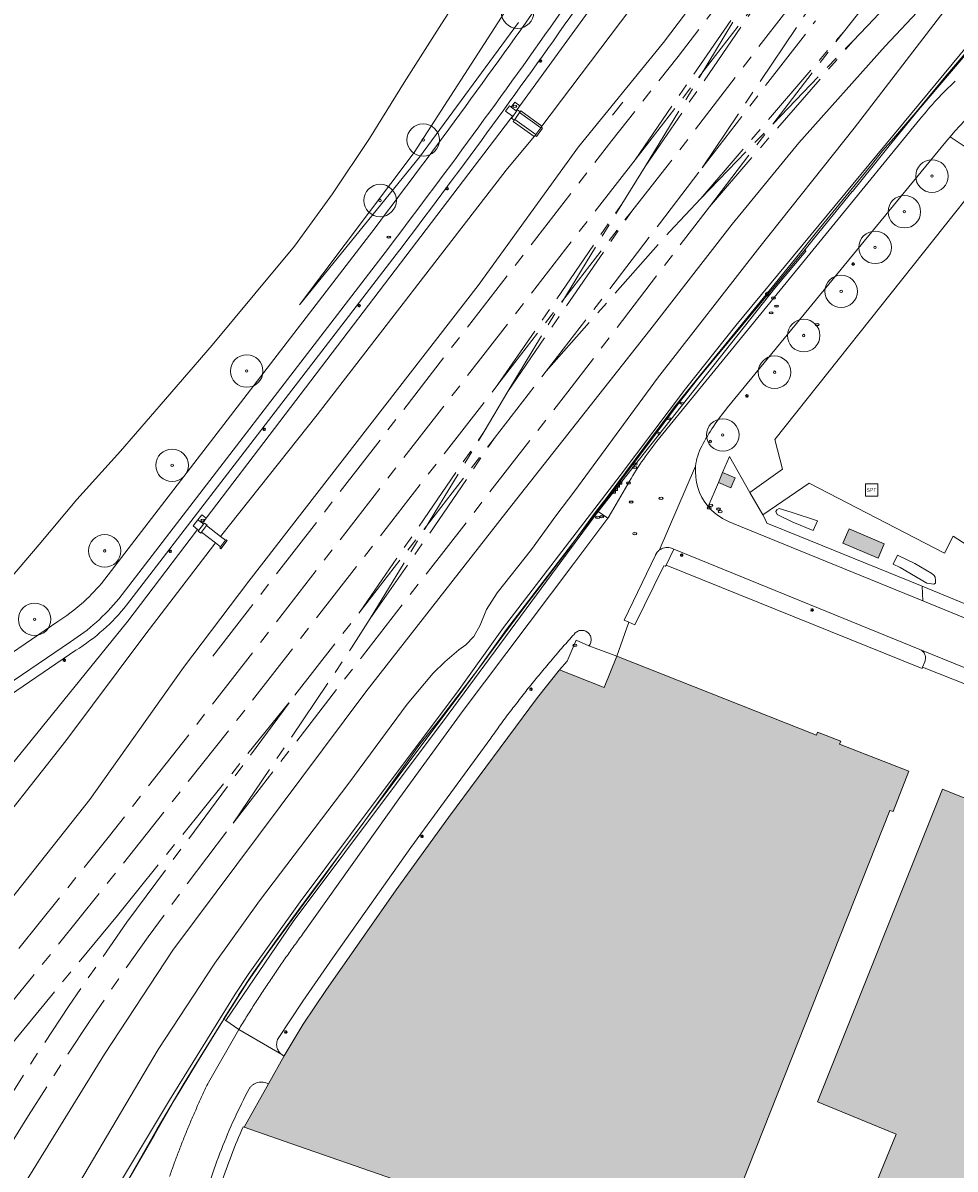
# Model space of a CAD drawing. Header units: metres. Extents: x 187482 to 189800, y 333582 to 335019.
# Tile 78 of 256: x 187730 to 187874, y 334151 to 334327. Entities that reach past the tile are written whole.
import ezdxf
from ezdxf.enums import TextEntityAlignment as Align

# ---------------------------------------------------------------- set-up
doc = ezdxf.new("R2010")
doc.units = ezdxf.units.M
doc.linetypes.add('AM-AS-SO', pattern=[16, 10, -2, 2, -2])
doc.layers.get('0').update_dxf_attribs({"color": 252, "lineweight": 18})
for name, color, linetype, lineweight in [('B-WE-AM-AS_SPOOR_TREIN-G', 252, 'AM-AS-SO', 18), ('B-WE-GR-BOOM-S', 252, 'Continuous', 18), ('B-WE-GR-BOUWLAND-GV', 252, 'Continuous', 18), ('B-WE-GR-GRAS-GV', 252, 'Continuous', 18), ('B-WE-IE-MEUBILAIR-S', 252, 'Continuous', 18), ('B-WE-IE-MEUBILAIR_WEGMEUBILAIR-S', 252, 'Continuous', 18), ('B-WE-IE-TERREINAFSCHEIDING_KUNSTMATIG_HEKWERK-G', 252, 'IE-TERREINAFSCHEIDING_KUNSTMATIG-SO', 18), ('B-WE-OG-BEBOUWING-GV', 252, 'Continuous', 18), ('B-WE-OG-BEBOUWING_LAGE TRAFO-GV', 252, 'Continuous', 18), ('B-WE-OG-TERREIN_BEGROEID-GV', 252, 'Continuous', 18), ('B-WE-OG-TERREIN_ERF-GV', 252, 'Continuous', 18), ('B-WE-OG-WATER_GREPPEL-GV', 252, 'Continuous', 18), ('B-WE-OG-WEG-GV', 252, 'Continuous', 18), ('B-WE-VH-GESLOTENVERHARDING-GV', 252, 'Continuous', 18), ('B-WE-VH-GESLOTENVERHARDING_ASFALT-GV', 252, 'Continuous', 18), ('B-WE-VH-HALFVERHARDING-GV', 252, 'Continuous', 18), ('B-WE-VH-HALFVERHARDING_GRASBETONSTEEN-GV', 252, 'Continuous', 18), ('B-WE-VH-OPENVERHARDING_BETONSTRAATSTEEN-GV', 252, 'Continuous', 18), ('B-WE-VH-OPENVERHARDING_STRAATBAKSTEEN-GV', 252, 'Continuous', 18), ('B-WE-VH-OPENVERHARDING_TEGEL-GV', 252, 'Continuous', 18)]:
    doc.layers.add(name, color=color, linetype=linetype, lineweight=lineweight)
doc.layers.add('B-WE-OG-BEBOUWING-V', color=7, linetype='Continuous', lineweight=18, true_color=0xf0f0f0)
doc.styles.add('NLCS-ISO', font='NLCS-ISO.ttf')
doc.linetypes.add('IE-TERREINAFSCHEIDING_KUNSTMATIG-SO', pattern='A,4,[82,NLCS.SHX,S=0.75,R=90,X=0,Y=0],4,-2', length=10)

# ---------------------------------------------------------------- blocks, each defined once
blk = doc.blocks.new('SIE-MEUBILAIR_BORD_LOCATIEPAAL-SO')
blk.add_lwpolyline([(-0.75, -0.75), (0.75, -0.75), (0.75, 0.75), (-0.75, 0.75)], close=True)
at = {"style": 'NLCS-ISO'}
blk.add_text('lp', height=0.75, dxfattribs=at).set_placement((0.01, 0.12), align=Align.MIDDLE_CENTER)
blk = doc.blocks.new('SIE-MEUBILAIR_PAAL_LICHTMAST-SO')
for points in [[(-0.62, 0), (-1, 0)], [(-0.71, 0.71), (-0.44, 0.44)], [(0, 1), (0, 0.62)], [(0.44, 0.44), (0.71, 0.71)], [(1, 0), (0.62, 0)], [(-0.71, -0.71), (-0.44, -0.44)], [(0, -0.62), (0, -1)], [(0.44, -0.44), (0.71, -0.71)]]:
    blk.add_lwpolyline(points)
blk.add_circle((0, 0), 0.5)
blk = doc.blocks.new('SIE-MEUBILAIR_PAAL_VERKEERSBORD-SO')
blk.add_circle((0, 0), 0.75)
at = {"style": 'NLCS-ISO'}
blk.add_text('vb', height=0.75, dxfattribs=at).set_placement((0, 0.07), align=Align.MIDDLE_CENTER)
blk = doc.blocks.new('SIE-MEUBILAIR_PUT_BRANDKRAAN-SO')
blk.add_ellipse((0, 0), major_axis=(1.25, 0), ratio=0.54)
at = {"style": 'NLCS-ISO'}
blk.add_text('bk', height=0.75, dxfattribs=at).set_placement((0.03, 0), align=Align.MIDDLE_CENTER)
blk = doc.blocks.new('SIE-MEUBILAIR_PUT_WATERLEIDINGPUT-SO')
blk.add_ellipse((0, 0), major_axis=(1.25, 0), ratio=0.54)
at = {"style": 'NLCS-ISO'}
blk.add_text('wl', height=0.75, dxfattribs=at).set_placement((-0.14, 0), align=Align.MIDDLE_CENTER)
blk = doc.blocks.new('SIE-MEUBILAIR_PUT_KOLK-SO')
blk.add_ellipse((0, 0), major_axis=(1.25, 0), ratio=0.54)
at = {"style": 'NLCS-ISO'}
blk.add_text('klk', height=0.75, dxfattribs=at).set_placement((0.03, 0), align=Align.MIDDLE_CENTER)
blk = doc.blocks.new('SIE-MEUBILAIR_PUT_GASPUT-SO')
blk.add_ellipse((0, 0), major_axis=(1.25, 0), ratio=0.54)
at = {"style": 'NLCS-ISO'}
blk.add_text('gas ', height=0.75, dxfattribs=at).set_placement((0.53, 0.16), align=Align.MIDDLE_CENTER)
blk = doc.blocks.new('SIE-MEUBILAIR_PUT_RIOOLPUT-SO')
blk.add_ellipse((0, 0), major_axis=(1.25, 0), ratio=0.54)
at = {"style": 'NLCS-ISO'}
blk.add_text('ri', height=0.75, dxfattribs=at).set_placement((-0.04, 0.07), align=Align.MIDDLE_CENTER)
blk = doc.blocks.new('SIE-WEG_SPEELTOESTEL-SO')
at = {"flags": 128}
blk.add_lwpolyline([(-3.75, -3.75), (3.75, -3.75), (3.75, 3.75), (-3.75, 3.75)], close=True, dxfattribs=at)
at = {"style": 'NLCS-ISO'}
blk.add_text('SPT', height=2.25, dxfattribs=at).set_placement((0, 0), align=Align.MIDDLE_CENTER)
blk = doc.blocks.new('SGR-BOOM_GBKN-SO')
at = {"color": 0, "linetype": 'ByBlock', "lineweight": 18}
for radius in [2, 0.15]:
    blk.add_circle((0, 0), radius, dxfattribs=at)

msp = doc.modelspace()

# ---------------------------------------------------------------- hatches: boundary and pattern name
at = {"layer": 'B-WE-OG-BEBOUWING-V'}
h = msp.add_hatch(color=256, dxfattribs=at)
h.dxf.hatch_style = 1
h.paths.add_polyline_path([(187837.193, 334256.156), (187839.102, 334255.328), (187839.77, 334256.89), (187837.844, 334257.715)], flags=17)
h = msp.add_hatch(color=256, dxfattribs=at)
h.dxf.hatch_style = 1
h.paths.add_polyline_path([(187856.35, 334246.824), (187861.769, 334244.533), (187862.717, 334246.716), (187857.303, 334249.025)], flags=17)
h = msp.add_hatch(color=256, dxfattribs=at)
h.dxf.hatch_style = 1
h.paths.add_polyline_path([(187821.55, 334229.425), (187819.621, 334224.63), (187812.759, 334227.343), (187809.352, 334223.106), (187795.657, 334204.639), (187787.631, 334193.468), (187782.742, 334186.497), (187779.657, 334182.098), (187776.894, 334178.158), (187773.293, 334172.805), (187770.368, 334167.94), (187767.961, 334163.631), (187764.246, 334156.981), (187771.387, 334154.443), (187791.038, 334147.656), (187834.712, 334132.907), (187834.903, 334133.39), (187836.96, 334132.596), (187838.466, 334136.365), (187836.434, 334137.249), (187863.594, 334205.717), (187864.072, 334205.519), (187866.489, 334211.748), (187855.838, 334215.881), (187856.014, 334216.356), (187852.472, 334217.749), (187852.3, 334217.306)], flags=17)
h = msp.add_hatch(color=256, dxfattribs=at)
h.dxf.hatch_style = 1
h.paths.add_polyline_path([(187908.306, 334124.318), (187908.467, 334124.252), (187911.808, 334187.253), (187911.022, 334187.568), (187901.456, 334191.395), (187899.259, 334192.274), (187901.302, 334197.381), (187889.911, 334201.937), (187889.713, 334202.016), (187883.519, 334204.494), (187883.426, 334204.262), (187871.678, 334208.961), (187852.433, 334160.854), (187864.566, 334155.914), (187859.751, 334144.087)], flags=17)

# ---------------------------------------------------------------- linework, layer by layer
at = {"layer": 'B-WE-AM-AS_SPOOR_TREIN-G', "flags": 128}
for points in [[(187857.924, 334324.118), (187861.126, 334327.444), (187869.403, 334336.405), (187877.381, 334345.633), (187885.052, 334355.117), (187907.055, 334383.766), (187919.446, 334400.306), (187964.037, 334461.269), (188014.121, 334529.555), (188019.373, 334536.952), (188024.886, 334545.059), (188030.999, 334554.291), (188033.928, 334558.91), (188041.848, 334572.091), (188047.589, 334581.858), (188054.325, 334594.331), (188058.42, 334602.463), (188063.933, 334614.001), (188068.761, 334624.627), (188073.46, 334635.607), (188076.268, 334642.517), (188085.612, 334667.598), (188104.52, 334718.62)], [(187856.428, 334325.45), (187865.581, 334337.157), (187893.904, 334374.151), (187906.263, 334390.79)], [(187759.423, 334229.458), (187820.803, 334308.764), (187831.013, 334321.721), (187845.953, 334341.221)], [(187823.857, 334297.908), (187829.483, 334305.046), (187847.56, 334328.594), (187852.878, 334335.415)], [(187824.369, 334305.812), (187843.497, 334333.669)], [(187825.931, 334304.759), (187843.497, 334333.669)], [(187824.369, 334305.812), (187844.995, 334332.525)], [(187825.931, 334304.759), (187844.995, 334332.525)], [(187834.689, 334304.573), (187850.649, 334328.323)], [(187834.689, 334304.573), (187852.164, 334327.2)], [(187834.495, 334299.84), (187856.428, 334325.45)], [(187835.811, 334298.583), (187856.428, 334325.45)], [(187834.495, 334299.84), (187857.924, 334324.118)], [(187835.811, 334298.583), (187857.924, 334324.118)], [(187824.369, 334305.812), (187755.863, 334217.558), (187743.5, 334201.789), (187724.013, 334177.543), (187707.075, 334157.263), (187688.211, 334135.06), (187656.566, 334097.463), (187612.137, 334044.897), (187575.676, 334002.046), (187563.794, 333987.812), (187545.282, 333966.024), (187500.604, 333913.329), (187482.806, 333892.169)], [(187822.313, 334298.985), (187825.931, 334304.759)], [(187828.139, 334295.937), (187834.689, 334304.573)], [(187829.67, 334294.75), (187834.495, 334299.84)], [(187782.41, 334229.441), (187814.028, 334270.119), (187835.811, 334298.583)], [(187803.277, 334271.218), (187822.313, 334298.985)], [(187804.771, 334270.169), (187822.313, 334298.985)], [(187803.277, 334271.218), (187823.857, 334297.908)], [(187804.771, 334270.169), (187823.857, 334297.908)], [(187810.715, 334273.275), (187828.139, 334295.937)], [(187810.715, 334273.275), (187829.67, 334294.75)], [(187802.694, 334262.92), (187810.715, 334273.275)], [(187684.933, 334123.263), (187706.028, 334148.715), (187734.487, 334183.636), (187744.191, 334195.765), (187763.553, 334220.151), (187803.277, 334271.218)], [(187801.15, 334263.987), (187804.771, 334270.169)], [(187782.056, 334236.289), (187801.15, 334263.987)], [(187782.056, 334236.289), (187802.694, 334262.92)], [(187783.62, 334235.248), (187801.15, 334263.987)], [(187783.62, 334235.248), (187792.706, 334248.252), (187802.694, 334262.92)], [(187772.041, 334223.446), (187782.056, 334236.289)], [(187780.757, 334230.71), (187783.62, 334235.248)], [(187762.529, 334203.732), (187780.757, 334230.71)], [(187762.529, 334203.732), (187782.41, 334229.441)], [(187744.736, 334189.56), (187772.041, 334223.446)], [(187746.163, 334188.505), (187772.041, 334223.446)], [(187705.245, 334112.758), (187712.627, 334126.977), (187720.14, 334140.432), (187726.645, 334151.701), (187731.019, 334158.781), (187736.068, 334166.683), (187740.411, 334173.233), (187744.868, 334179.771), (187749.434, 334186.241), (187754.983, 334193.825), (187762.529, 334203.732)], [(187686.267, 334122.153), (187701.02, 334137.906), (187711.905, 334150.051), (187726.064, 334166.932), (187744.736, 334189.56)], [(187701.768, 334114.488), (187707.927, 334126.166), (187713.086, 334135.686), (187722.032, 334151.549), (187727.236, 334160.176), (187731.973, 334167.636), (187737.186, 334175.556), (187746.163, 334188.505)]]:
    msp.add_lwpolyline(points, dxfattribs=at)
at = {"layer": 'B-WE-GR-BOUWLAND-GV', "flags": 128}
msp.add_lwpolyline([(187727.389, 334240.435), (187732.666, 334246.627), (187738.495, 334253.57), (187745.21, 334260.985), (187752.123, 334268.985), (187759.316, 334277.302), (187765.879, 334285.204), (187771.956, 334292.535), (187777.796, 334300.59), (187783.489, 334309.099), (187788.846, 334317.708), (187794.604, 334326.705), (187800.668, 334336.211)], dxfattribs=at)
at = {"layer": 'B-WE-GR-GRAS-GV', "flags": 128}
for points in [[(187960.738, 334447.155), (187955.228, 334438.614), (187947.277, 334427.92), (187931.958, 334408.035), (187930.857, 334408.882), (187924.729, 334400.556), (187911.421, 334382.959), (187886.323, 334350.273), (187874.396, 334335.576), (187862.88, 334323.298), (187849.569, 334308.42), (187839.3, 334295.913), (187826.666, 334279.575), (187805.434, 334252.654), (187782.944, 334223.947), (187753.244, 334184.193), (187742.727, 334168.186), (187723.876, 334137.692)], [(187688.794, 334141.65), (187702.22, 334158.515), (187713.741, 334173.697), (187740.459, 334207.404), (187754.911, 334227.718), (187764.965, 334241), (187800.207, 334286.456), (187815.659, 334307.781), (187828.73, 334323.868), (187841.165, 334340.272), (187852.754, 334355.777), (187881.49, 334399.2), (187886.806, 334410.254), (187895.22, 334424.383)], [(187889.542, 334350.981), (187871.897, 334328.604), (187858.077, 334310.691), (187843.574, 334292.415), (187827.845, 334272.216), (187815.118, 334254.891), (187812.166, 334251.055), (187808.423, 334245.867), (187803.15, 334239.187), (187801.517, 334236.627), (187800.547, 334234.229), (187799.563, 334232.471), (187798.348, 334231.202), (187797.268, 334230.413), (187795.09, 334228.558), (187793.294, 334226.829), (187789.318, 334222.061), (187780.345, 334209.921), (187766.597, 334191.797), (187759.701, 334182.222), (187750.994, 334168.926), (187736.738, 334144.819)], [(187736.738, 334144.819), (187750.994, 334168.926), (187759.701, 334182.222), (187766.597, 334191.797), (187780.345, 334209.921), (187789.318, 334222.061), (187793.294, 334226.829), (187795.09, 334228.558), (187797.268, 334230.413), (187798.348, 334231.202), (187799.563, 334232.471), (187800.547, 334234.229), (187801.517, 334236.627), (187803.15, 334239.187), (187808.423, 334245.867), (187812.166, 334251.055), (187815.118, 334254.891), (187827.845, 334272.216), (187843.574, 334292.415), (187858.077, 334310.691), (187871.897, 334328.604), (187889.542, 334350.981)], [(187744.907, 334148.067), (187752.728, 334161.142), (187762.84, 334177.426), (187764.817, 334180.462), (187772.848, 334191.631), (187784.361, 334207.107), (187797.05, 334223.966), (187804.141, 334233.854), (187822.104, 334257.237), (187832.16, 334270.559), (187839.887, 334280.324), (187878.336, 334326.804)], [(187878.336, 334326.804), (187839.887, 334280.324), (187832.16, 334270.559), (187822.104, 334257.237), (187804.141, 334233.854), (187797.05, 334223.966), (187784.361, 334207.107), (187772.848, 334191.631), (187764.817, 334180.462), (187762.84, 334177.426), (187752.728, 334161.142), (187744.907, 334148.067)], [(187739.156, 334136.164), (187750.825, 334156.711), (187754.994, 334163.738), (187756.548, 334166.264), (187760.881, 334173.306), (187761.061, 334173.593), (187763.283, 334177.141), (187763.358, 334177.261), (187765.67, 334180.752), (187768.885, 334185.323), (187772.625, 334190.45), (187782.487, 334203.689), (187785.565, 334207.822), (187797.482, 334223.648), (187799.958, 334227.101), (187804.571, 334233.534), (187822.012, 334256.248), (187831.033, 334268.298), (187833.97, 334272.034), (187850.526, 334292.011), (187851.995, 334293.784), (187857.803, 334300.933), (187857.809, 334300.941), (187861.018, 334304.891), (187863.499, 334307.944), (187865.544, 334310.461), (187867.995, 334313.479), (187876.334, 334323.296)]]:
    msp.add_lwpolyline(points, dxfattribs=at)
for points in [[(187850.773, 334378.065), (187850.388, 334378.287), (187842.407, 334365.303), (187834.308, 334352.607), (187830.12, 334346.459), (187806.652, 334314.118), (187806.094, 334313.349), (187806.152, 334313.307), (187806.284, 334313.489), (187806.689, 334313.195), (187806.798, 334313.346), (187810.042, 334310.996), (187840.154, 334350.852), (187848.73, 334361.876), (187852.896, 334367.561), (187855.304, 334371.673), (187856.593, 334374.371), (187856.852, 334374.734), (187850.848, 334378.195)], [(187805.761, 334311.914), (187805.356, 334312.207), (187805.566, 334312.497), (187805.507, 334312.54), (187805.198, 334312.114), (187758.379, 334250.661), (187757.796, 334249.895), (187757.98, 334249.754), (187758.111, 334249.924), (187758.507, 334249.619), (187758.444, 334249.538), (187760.607, 334247.873), (187775.446, 334266.567), (187804.541, 334304.23), (187808.868, 334309.377), (187805.625, 334311.726)], [(187757.651, 334248.507), (187757.531, 334248.351), (187757.135, 334248.656), (187757.248, 334248.803), (187757.069, 334248.941), (187746.321, 334234.833), (187711.719, 334192.156), (187711.938, 334191.986), (187711.325, 334191.197), (187711.355, 334191.174), (187711.515, 334191.377), (187711.688, 334191.241), (187711.596, 334191.124), (187714.852, 334188.561), (187714.944, 334188.678), (187715.037, 334188.605), (187722.928, 334198.873), (187736.788, 334216.399), (187748.917, 334232.672), (187759.669, 334246.692), (187759.798, 334246.855)]]:
    msp.add_lwpolyline(points, close=True, dxfattribs=at)
at = {"layer": 'B-WE-GR-GRAS-GV'}
msp.add_lwpolyline([(187840.154, 334350.852), (187810.042, 334310.996), (187809.933, 334310.846), (187810.135, 334310.699), (187809.207, 334309.418), (187809.004, 334309.564), (187808.868, 334309.377), (187804.541, 334304.23), (187775.446, 334266.567), (187760.607, 334247.873), (187761.375, 334247.282), (187761.438, 334247.364), (187761.612, 334247.23), (187760.637, 334245.962), (187760.462, 334246.096), (187760.582, 334246.252), (187759.798, 334246.855), (187759.669, 334246.692), (187748.917, 334232.672), (187736.788, 334216.399), (187722.928, 334198.873)], dxfattribs=at)
at = {"layer": 'B-WE-IE-TERREINAFSCHEIDING_KUNSTMATIG_HEKWERK-G', "ltscale": 0.2, "flags": 128}
for points in [[(187896.887, 334347.79), (187895.26, 334346.017), (187881.815, 334330.141), (187875.404, 334322.491), (187872.193, 334318.68), (187867.562, 334313.098), (187864.128, 334309.082), (187862.449, 334307.173), (187860.772, 334305.032), (187857.329, 334300.81), (187852.3, 334294.665), (187849.062, 334290.623), (187845.947, 334286.803), (187835.569, 334274.117), (187830.444, 334267.778), (187825.721, 334261.507), (187820.099, 334253.9), (187818.248, 334251.524), (187813.918, 334245.612), (187807.778, 334237.533), (187804.751, 334233.538), (187800.298, 334227.502), (187794.26, 334219.622), (187791.079, 334215.712), (187785.48, 334207.796), (187782.548, 334203.745), (187779.381, 334199.512), (187776.414, 334195.451), (187773.446, 334191.425), (187770.486, 334187.408), (187767.552, 334183.379), (187764.711, 334179.252), (187760.676, 334172.95), (187756.867, 334166.778), (187753.503, 334161.175), (187750.411, 334155.82), (187746.694, 334149.321), (187741.789, 334140.626), (187738.083, 334134.122), (187734.325, 334127.572), (187730.572, 334121.13), (187724.93, 334123.613), (187722.697, 334119.416), (187717.828, 334110.262), (187714.205, 334103.1), (187711.24, 334096.92), (187707.998, 334090.147), (187704.911, 334083.304), (187701.88, 334076.448), (187699.426, 334070.692), (187696.987, 334064.932), (187694.413, 334058.774), (187692.092, 334053.024), (187689.506, 334046.404), (187687.32, 334040.589), (187685.15, 334034.62), (187683.139, 334028.95), (187681.091, 334022.851), (187679.383, 334017.752), (187678.066, 334013.378), (187676.08, 334006.127), (187672.383, 333990.885), (187671.388, 333986.716), (187670.627, 333983.295), (187670.306, 333981.853), (187669.198, 333976.957), (187668.077, 333972.039), (187663.756, 333952.509), (187663.177, 333949.639), (187662.222, 333944.554), (187660.448, 333935.105), (187658.391, 333922.279), (187657.192, 333914.614), (187655.92, 333904.379), (187654.866, 333892.429), (187654.422, 333886.314), (187654.196, 333883.087), (187654.084, 333881.491), (187653.283, 333868.923), (187653.121, 333864.69), (187652.832, 333857.745), (187652.649, 333854.319), (187652.295, 333845.764), (187652.088, 333840.084), (187651.979, 333833.469), (187651.926, 333828.494), (187651.904, 333824.217), (187651.886, 333815.964), (187651.832, 333808.603), (187651.753, 333801.861), (187651.657, 333796.058), (187651.613, 333791.352), (187651.609, 333790.974), (187651.579, 333788.499)], [(187830.12, 334346.459), (187806.652, 334314.118), (187806.094, 334313.349)], [(187820.899, 334312.659), (187822.478, 334314.702)], [(187757.796, 334249.895), (187758.379, 334250.661), (187805.198, 334312.114), (187805.507, 334312.54)], [(187806.094, 334313.349), (187806.152, 334313.307), (187805.566, 334312.497), (187805.507, 334312.54)], [(187746.321, 334234.833), (187757.069, 334248.941)], [(187757.069, 334248.941), (187757.248, 334248.803), (187757.98, 334249.754), (187757.796, 334249.895)], [(187711.719, 334192.156), (187746.321, 334234.833)]]:
    msp.add_lwpolyline(points, dxfattribs=at)
at = {"layer": 'B-WE-OG-BEBOUWING-GV', "flags": 128}
for points in [[(187856.35, 334246.824), (187861.769, 334244.533), (187862.717, 334246.716), (187857.303, 334249.025)], [(187908.306, 334124.318), (187908.467, 334124.252), (187911.808, 334187.253), (187911.022, 334187.568), (187901.456, 334191.395), (187899.259, 334192.274), (187901.302, 334197.381), (187889.911, 334201.937), (187889.713, 334202.016), (187883.519, 334204.494), (187883.426, 334204.262), (187871.678, 334208.961), (187852.433, 334160.854), (187864.566, 334155.914), (187859.751, 334144.087)]]:
    msp.add_lwpolyline(points, close=True, dxfattribs=at)
msp.add_lwpolyline([(187836.434, 334137.249), (187863.594, 334205.717), (187864.072, 334205.519), (187866.489, 334211.748), (187855.838, 334215.881), (187856.014, 334216.356), (187852.472, 334217.749), (187852.3, 334217.306), (187821.55, 334229.425), (187819.621, 334224.63), (187812.759, 334227.343), (187809.352, 334223.106), (187795.657, 334204.639), (187787.631, 334193.468), (187782.742, 334186.497), (187779.657, 334182.098), (187776.894, 334178.158), (187773.293, 334172.805), (187770.368, 334167.94), (187767.961, 334163.631), (187764.246, 334156.981), (187771.387, 334154.443), (187791.038, 334147.656)], dxfattribs=at)
at = {"layer": 'B-WE-OG-BEBOUWING_LAGE TRAFO-GV', "flags": 128}
msp.add_lwpolyline([(187837.193, 334256.156), (187839.102, 334255.328), (187839.77, 334256.89), (187837.844, 334257.715)], close=True, dxfattribs=at)
at = {"layer": 'B-WE-OG-TERREIN_BEGROEID-GV', "flags": 128}
for points in [[(187876.334, 334323.296), (187867.995, 334313.479), (187865.544, 334310.461), (187863.499, 334307.944), (187861.018, 334304.891), (187857.809, 334300.941), (187857.803, 334300.933), (187851.995, 334293.784), (187850.526, 334292.011), (187850.676, 334291.739), (187845.858, 334286.041), (187823.111, 334257.298), (187818.713, 334251.712), (187820.195, 334250.652), (187820.26, 334250.739), (187820.773, 334251.583), (187823.271, 334255.925)], [(187827.723, 334262.513), (187868.211, 334312.05)], [(187835.604, 334252.492), (187837.193, 334256.156), (187837.844, 334257.715), (187838.883, 334260.142), (187842.048, 334254.642), (187847.078, 334258.225), (187845.888, 334262.768), (187878.519, 334303.816), (187879.215, 334305.012), (187875.011, 334307.887), (187872.86, 334309.354), (187872.514, 334308.952), (187872.175, 334308.553), (187838.56, 334267.626)], [(187758.716, 334163.844), (187763.394, 334172.004), (187761.387, 334173.371), (187761.061, 334173.593), (187760.881, 334173.306), (187756.548, 334166.264), (187754.994, 334163.738), (187750.825, 334156.711), (187739.156, 334136.164)]]:
    msp.add_lwpolyline(points, dxfattribs=at)
at = {"layer": 'B-WE-OG-TERREIN_BEGROEID-GV'}
for points in [[(187868.211, 334312.05, -0.0369358), (187873.617, 334317.902)], [(187838.56, 334267.626, 0.0514201), (187834.628, 334261.768)], [(187825.377, 334259.317, -0.0103872), (187827.723, 334262.513)], [(187834.628, 334261.768, 0.0976473), (187833.696, 334258.664)], [(187823.271, 334255.925, -0.0292054), (187825.377, 334259.317)], [(187833.696, 334258.664, 0.2008251), (187835.604, 334252.492)], [(187757.878, 334162.073, -0.003423), (187758.716, 334163.844)], [(187757.066, 334160.29, -0.0034217), (187757.878, 334162.073)], [(187756.279, 334158.495, -0.0038856), (187757.066, 334160.29)], [(187755.518, 334156.69, -0.0038878), (187756.279, 334158.495)], [(187754.783, 334154.874, -0.0036951), (187755.518, 334156.69)], [(187754.074, 334153.047, -0.0038838), (187754.783, 334154.874)], [(187753.391, 334151.211, -0.0037051), (187754.074, 334153.047)], [(187752.734, 334149.365, -0.0037079), (187753.391, 334151.211)]]:
    msp.add_lwpolyline(points, format="xyb", dxfattribs=at)
at = {"layer": 'B-WE-OG-TERREIN_BEGROEID-GV', "flags": 128}
for points in [[(187890.202, 334231.296), (187890.283, 334231.421), (187893.455, 334236.303), (187908.213, 334258.537), (187919.035, 334274.734), (187915.698, 334277.652), (187910.672, 334281.51), (187906.857, 334284.438), (187907.893, 334286.048), (187879.215, 334305.012), (187878.519, 334303.816), (187906.526, 334284.87), (187906.182, 334284.377), (187910.329, 334280.975), (187884.252, 334240.855), (187873.333, 334247.918), (187871.977, 334245.278), (187851.153, 334256.076), (187844.023, 334251.209), (187844.463, 334250.443), (187844.646, 334249.896), (187849.743, 334247.848), (187868.542, 334240.203)], [(187852.437, 334250.248), (187851.775, 334248.78), (187848.643, 334250.042), (187846.232, 334251.222), (187846.033, 334251.711), (187846.165, 334251.942), (187846.533, 334252.176), (187848.381, 334251.588)], [(187856.35, 334246.824), (187857.303, 334249.025), (187862.717, 334246.716), (187861.769, 334244.533)], [(187869.266, 334240.659), (187865.185, 334243.093), (187864.087, 334243.58), (187864.755, 334244.97), (187867.444, 334243.69), (187870.044, 334242.159), (187870.394, 334241.842), (187870.53, 334241.601), (187870.621, 334241.107), (187870.618, 334240.682), (187870.348, 334240.515)]]:
    msp.add_lwpolyline(points, close=True, dxfattribs=at)
at = {"layer": 'B-WE-OG-TERREIN_ERF-GV', "flags": 128}
for points in [[(187880.395, 334223.092), (187868.606, 334227.736), (187868.537, 334227.558), (187829.138, 334243.467), (187829.074, 334243.266), (187828.788, 334243.357), (187824.353, 334234.25), (187823.41, 334234.659), (187821.55, 334229.425), (187852.3, 334217.306), (187852.472, 334217.749), (187856.014, 334216.356), (187855.838, 334215.881), (187866.489, 334211.748), (187864.072, 334205.519), (187863.594, 334205.717), (187836.434, 334137.249)], [(187859.751, 334144.087), (187864.566, 334155.914), (187852.433, 334160.854), (187871.678, 334208.961), (187883.426, 334204.262)], [(187791.038, 334147.656), (187771.387, 334154.443), (187764.246, 334156.981), (187764.067, 334157.018)]]:
    msp.add_lwpolyline(points, dxfattribs=at)
msp.add_lwpolyline([(187817.276, 334231.041), (187815.327, 334231.885), (187813.93, 334228.693), (187812.759, 334227.343), (187819.621, 334224.63), (187821.55, 334229.425)], close=True, dxfattribs=at)
at = {"layer": 'B-WE-OG-TERREIN_ERF-GV'}
for points in [[(187764.067, 334157.018, 0.013061), (187762.26, 334152.673)], [(187762.26, 334152.673, 0.013037), (187760.684, 334148.239)]]:
    msp.add_lwpolyline(points, format="xyb", dxfattribs=at)
at = {"layer": 'B-WE-OG-WATER_GREPPEL-GV', "flags": 128}
for points in [[(187851.775, 334248.78), (187852.437, 334250.248), (187848.381, 334251.588), (187846.533, 334252.176), (187846.165, 334251.942), (187846.033, 334251.711), (187846.232, 334251.222), (187848.643, 334250.042)], [(187864.087, 334243.58), (187865.185, 334243.093), (187869.266, 334240.659), (187870.348, 334240.515), (187870.618, 334240.682), (187870.621, 334241.107), (187870.53, 334241.601), (187870.394, 334241.842), (187870.044, 334242.159), (187867.444, 334243.69), (187864.755, 334244.97)]]:
    msp.add_lwpolyline(points, close=True, dxfattribs=at)
at = {"layer": 'B-WE-OG-WEG-GV', "flags": 128}
for points in [[(187843.505, 334387.642), (187803.179, 334395.121), (187785.769, 334398.35), (187754.438, 334401.558), (187837.007, 334383.52), (187814.712, 334347.312), (187804.272, 334328.494), (187790.369, 334306.955), (187772.725, 334283.514), (187791.184, 334306.206), (187806.463, 334326.933)], [(187711.719, 334192.156), (187746.321, 334234.833), (187757.069, 334248.941), (187756.378, 334249.472), (187757.11, 334250.423), (187757.697, 334251.186), (187758.379, 334250.661), (187805.198, 334312.114), (187805.507, 334312.54), (187804.451, 334313.304), (187805.038, 334314.114), (187805.321, 334313.909), (187805.878, 334314.679), (187806.652, 334314.118), (187830.12, 334346.459), (187834.308, 334352.607), (187842.407, 334365.303)], [(187800.668, 334336.211), (187794.604, 334326.705), (187788.846, 334317.708), (187783.489, 334309.099), (187777.796, 334300.59), (187771.956, 334292.535), (187765.879, 334285.204), (187759.316, 334277.302), (187752.123, 334268.985), (187745.21, 334260.985), (187738.495, 334253.57), (187732.666, 334246.627), (187727.389, 334240.435)], [(187806.463, 334326.933), (187791.184, 334306.206), (187772.725, 334283.514), (187790.369, 334306.955), (187804.272, 334328.494)], [(187742.269, 334240.641), (187783.502, 334294.21)], [(187787.639, 334291.262), (187746.142, 334237.312)], [(187723.35, 334226.452), (187735.534, 334234.761)], [(187738.326, 334230.341), (187726.094, 334222.052)]]:
    msp.add_lwpolyline(points, dxfattribs=at)
at = {"layer": 'B-WE-OG-WEG-GV'}
for points in [[(187783.502, 334294.21, 0.0093527), (187810.973, 334331.745)], [(187815.158, 334328.899, -0.0098194), (187787.639, 334291.262)], [(187735.534, 334234.761, 0.0739583), (187742.269, 334240.641)], [(187746.142, 334237.312, -0.0851387), (187738.326, 334230.341)]]:
    msp.add_lwpolyline(points, format="xyb", dxfattribs=at)
at = {"layer": 'B-WE-OG-WEG-GV', "flags": 128}
msp.add_lwpolyline([(187761.061, 334173.593), (187761.387, 334173.371), (187771.742, 334188.633), (187795.618, 334220.47), (187813.961, 334245.32), (187818.713, 334251.712), (187823.111, 334257.298), (187845.858, 334286.041), (187850.676, 334291.739), (187850.526, 334292.011), (187833.97, 334272.034), (187831.033, 334268.298), (187822.012, 334256.248), (187804.571, 334233.534), (187799.958, 334227.101), (187797.482, 334223.648), (187785.565, 334207.822), (187782.487, 334203.689), (187772.625, 334190.45), (187768.885, 334185.323), (187765.67, 334180.752), (187763.358, 334177.261), (187763.283, 334177.141)], close=True, dxfattribs=at)
at = {"layer": 'B-WE-VH-GESLOTENVERHARDING-GV', "flags": 128}
for points in [[(187806.652, 334314.118), (187805.878, 334314.679), (187805.321, 334313.909), (187806.094, 334313.349)], [(187805.849, 334312.035), (187806.612, 334313.088), (187806.689, 334313.195), (187806.284, 334313.489), (187806.152, 334313.307), (187805.566, 334312.497), (187805.356, 334312.207), (187805.761, 334311.914)], [(187809.855, 334310.739), (187806.612, 334313.088), (187805.849, 334312.035), (187809.092, 334309.686)], [(187809.092, 334309.686), (187809.004, 334309.564), (187809.207, 334309.418), (187810.135, 334310.699), (187809.933, 334310.846), (187809.855, 334310.739)], [(187758.379, 334250.661), (187757.697, 334251.186), (187757.11, 334250.423), (187757.796, 334249.895)], [(187758.444, 334249.538), (187758.507, 334249.619), (187758.111, 334249.924), (187757.98, 334249.754), (187757.248, 334248.803), (187757.135, 334248.656), (187757.531, 334248.351), (187757.651, 334248.507)], [(187760.607, 334247.873), (187758.444, 334249.538), (187757.651, 334248.507), (187759.798, 334246.855), (187760.582, 334246.252), (187761.375, 334247.282)], [(187761.375, 334247.282), (187760.582, 334246.252), (187760.462, 334246.096), (187760.637, 334245.962), (187761.612, 334247.23), (187761.438, 334247.364)]]:
    msp.add_lwpolyline(points, close=True, dxfattribs=at)
at = {"layer": 'B-WE-VH-GESLOTENVERHARDING_ASFALT-GV'}
for points in [[(187810.973, 334331.745, -0.0093527), (187783.502, 334294.21)], [(187786.414, 334292.224, 0.0098493), (187813.852, 334329.772)], [(187872.86, 334309.354, -0.0585015), (187886.113, 334321.442)], [(187873.617, 334317.902, 0.0369358), (187868.211, 334312.05)], [(187834.628, 334261.768, -0.0514201), (187838.56, 334267.626)], [(187827.723, 334262.513, 0.0103872), (187825.377, 334259.317)], [(187833.696, 334258.664, -0.0976473), (187834.628, 334261.768)], [(187825.377, 334259.317, 0.0292054), (187823.271, 334255.925)], [(187835.604, 334252.492, -0.2008251), (187833.696, 334258.664)], [(187836.983, 334251.179, -0.0572451), (187835.604, 334252.492)], [(187839.486, 334249.846, -0.0396818), (187837.805, 334250.64)], [(187827.681, 334245.283, -0.0186704), (187827.749, 334245.38)], [(187828.075, 334245.724, -0.0272331), (187828.222, 334245.834)], [(187828.222, 334245.834, -0.0270488), (187828.379, 334245.93)], [(187828.379, 334245.93, -0.031611), (187828.544, 334246.011)], [(187828.544, 334246.011, -0.0292822), (187828.716, 334246.076)], [(187828.716, 334246.076, -0.0531106), (187829.128, 334246.162)], [(187829.128, 334246.162, -0.0545964), (187829.549, 334246.157)], [(187829.549, 334246.157, -0.0531043), (187829.959, 334246.063)], [(187829.959, 334246.063, -0.0531675), (187830.339, 334245.883)], [(187742.269, 334240.641, -0.0739583), (187735.534, 334234.761)], [(187737.507, 334231.641, 0.0784922), (187744.931, 334238.281)], [(187813.279, 334230.875, -0.003602), (187814.98, 334232.787)], [(187814.98, 334232.787, -0.1011296), (187815.398, 334233.19)], [(187815.398, 334233.19, -0.1029812), (187815.941, 334233.396)], [(187815.941, 334233.396, -0.1018328), (187816.521, 334233.371)], [(187816.521, 334233.371, -0.1016006), (187817.045, 334233.12)], [(187817.045, 334233.12, -0.1012963), (187817.427, 334232.683)], [(187817.553, 334231.552, -0.100915), (187817.276, 334231.041)], [(187817.427, 334232.683, -0.1023063), (187817.606, 334232.13)], [(187817.606, 334232.13, -0.102169), (187817.553, 334231.552)], [(187811.605, 334228.939, -0.0038978), (187813.279, 334230.875)], [(187809.959, 334226.979, -0.0039011), (187811.605, 334228.939)], [(187808.342, 334224.996, -0.0038491), (187809.959, 334226.979)], [(187806.754, 334222.989, -0.0041485), (187808.342, 334224.996)], [(187805.194, 334220.96, -0.0041451), (187806.754, 334222.989)], [(187803.664, 334218.908, -0.0039068), (187805.194, 334220.96)], [(187802.164, 334216.835, -0.0036784), (187803.664, 334218.908)], [(187773.248, 334186.701, 0.0026244), (187771.943, 334184.914)], [(187771.943, 334184.914, 0.0025213), (187770.659, 334183.112)], [(187770.659, 334183.112, 0.0028882), (187769.396, 334181.296)], [(187769.396, 334181.296, 0.0026307), (187768.153, 334179.465)], [(187768.153, 334179.465, 0.0022555), (187766.931, 334177.62)], [(187766.931, 334177.62, 0.0032599), (187765.731, 334175.762)], [(187765.731, 334175.762, 0.0023942), (187764.552, 334173.89)], [(187764.552, 334173.89, 0.0027832), (187763.394, 334172.004)], [(187769.234, 334169.484, -0.0549945), (187769.23, 334169.884)], [(187769.23, 334169.884, -0.0534568), (187769.309, 334170.276)], [(187769.32, 334169.093, -0.0514735), (187769.234, 334169.484)], [(187769.309, 334170.276, -0.0537697), (187769.467, 334170.644)], [(187769.434, 334168.822, -0.0379469), (187769.32, 334169.093)], [(187769.588, 334168.571, -0.0378246), (187769.434, 334168.822)], [(187769.778, 334168.347, -0.0339841), (187769.588, 334168.571)], [(187770, 334168.154, -0.0358022), (187769.778, 334168.347)], [(187758.716, 334163.844, 0.003423), (187757.878, 334162.073)], [(187762.719, 334158.272, -0.0139538), (187764.985, 334162.872)], [(187764.985, 334162.872, -0.0487391), (187765.243, 334163.207)], [(187765.243, 334163.207, -0.0451566), (187765.56, 334163.487)], [(187765.56, 334163.487, -0.0466537), (187765.924, 334163.702)], [(187765.924, 334163.702, -0.0470779), (187766.322, 334163.845)], [(187766.322, 334163.845, -0.0458346), (187766.74, 334163.91)], [(187766.74, 334163.91, -0.0497004), (187767.162, 334163.895)], [(187767.162, 334163.895, -0.0482474), (187767.574, 334163.801)], [(187767.574, 334163.801, -0.0475519), (187767.961, 334163.631)], [(187757.878, 334162.073, 0.0034217), (187757.066, 334160.29)], [(187757.066, 334160.29, 0.0038856), (187756.279, 334158.495)], [(187756.279, 334158.495, 0.0038878), (187755.518, 334156.69)], [(187760.717, 334153.551, -0.0140571), (187762.719, 334158.272)], [(187755.518, 334156.69, 0.0036951), (187754.783, 334154.874)], [(187754.783, 334154.874, 0.0038838), (187754.074, 334153.047)], [(187758.985, 334148.725, -0.0141955), (187760.717, 334153.551)], [(187754.074, 334153.047, 0.0037051), (187753.391, 334151.211)], [(187753.391, 334151.211, 0.0037079), (187752.734, 334149.365)]]:
    msp.add_lwpolyline(points, format="xyb", dxfattribs=at)
at = {"layer": 'B-WE-VH-GESLOTENVERHARDING_ASFALT-GV', "flags": 128}
for points in [[(187868.211, 334312.05), (187827.723, 334262.513)], [(187838.56, 334267.626), (187872.175, 334308.553), (187872.514, 334308.952), (187872.86, 334309.354)], [(187783.502, 334294.21), (187742.269, 334240.641)], [(187744.931, 334238.281), (187786.414, 334292.224)], [(187827.749, 334245.38), (187827.785, 334245.427), (187827.822, 334245.474), (187827.861, 334245.518), (187827.901, 334245.562), (187827.943, 334245.605), (187827.985, 334245.646), (187828.03, 334245.686), (187828.075, 334245.724), (187833.696, 334258.664)], [(187833.696, 334258.664), (187828.075, 334245.724)], [(187823.271, 334255.925), (187820.773, 334251.583), (187820.26, 334250.739), (187820.195, 334250.652), (187814.966, 334243.684), (187797.754, 334220.871), (187788.168, 334207.676), (187773.248, 334186.701)], [(187837.805, 334250.64), (187836.983, 334251.179)], [(187868.189, 334230.481), (187882.591, 334224.612), (187901.628, 334216.863), (187904.301, 334223.37), (187898.25, 334225.871), (187868.642, 334237.956), (187843.107, 334248.381), (187839.486, 334249.846)], [(187817.276, 334231.041), (187821.55, 334229.425), (187823.41, 334234.659), (187822.694, 334234.998), (187827.515, 334244.968), (187827.539, 334245.022), (187827.564, 334245.076), (187827.591, 334245.129), (187827.619, 334245.181), (187827.649, 334245.232), (187827.681, 334245.283)], [(187830.339, 334245.883), (187868.189, 334230.481)], [(187735.534, 334234.761), (187723.35, 334226.452)], [(187725.092, 334223.219), (187737.507, 334231.641)], [(187769.467, 334170.644), (187773.254, 334176.364), (187777.88, 334183.019), (187789.892, 334200.02), (187802.164, 334216.835)], [(187767.961, 334163.631), (187770.368, 334167.94), (187770.344, 334167.951), (187770.32, 334167.962), (187770.296, 334167.974), (187770.272, 334167.986), (187770.248, 334167.998), (187770.225, 334168.011), (187770.201, 334168.024), (187770.178, 334168.037), (187770.155, 334168.051), (187770.132, 334168.064), (187770.11, 334168.079), (187770.087, 334168.093), (187770.065, 334168.108), (187770.043, 334168.123), (187770.022, 334168.139), (187770, 334168.154), (187763.394, 334172.004), (187758.716, 334163.844)], [(187763.394, 334172.004), (187770, 334168.154)]]:
    msp.add_lwpolyline(points, dxfattribs=at)
at = {"layer": 'B-WE-VH-HALFVERHARDING-GV'}
msp.add_lwpolyline([(187910.142, 334455.498), (187903.316, 334441.052), (187895.22, 334424.383), (187886.806, 334410.254), (187881.49, 334399.2), (187852.754, 334355.777), (187841.165, 334340.272), (187828.73, 334323.868), (187815.659, 334307.781), (187800.207, 334286.456), (187764.965, 334241), (187754.911, 334227.718), (187740.459, 334207.404), (187713.741, 334173.697), (187702.22, 334158.515), (187688.794, 334141.65)], dxfattribs=at)
at = {"layer": 'B-WE-VH-HALFVERHARDING-GV', "flags": 128}
msp.add_lwpolyline([(187723.876, 334137.692), (187742.727, 334168.186), (187753.244, 334184.193), (187782.944, 334223.947), (187805.434, 334252.654), (187826.666, 334279.575), (187839.3, 334295.913), (187849.569, 334308.42), (187862.88, 334323.298), (187874.396, 334335.576), (187886.323, 334350.273), (187911.421, 334382.959), (187924.729, 334400.556), (187930.857, 334408.882), (187929.627, 334409.829), (187944.934, 334429.697), (187952.813, 334440.294), (187958.281, 334448.772)], dxfattribs=at)
msp.add_lwpolyline([(187910.329, 334280.975), (187906.182, 334284.377), (187906.526, 334284.87), (187878.519, 334303.816), (187845.888, 334262.768), (187847.078, 334258.225), (187842.048, 334254.642), (187844.023, 334251.209), (187851.153, 334256.076), (187871.977, 334245.278), (187873.333, 334247.918), (187884.252, 334240.855)], close=True, dxfattribs=at)
at = {"layer": 'B-WE-VH-HALFVERHARDING_GRASBETONSTEEN-GV', "flags": 128}
for points in [[(187809.855, 334310.739), (187809.933, 334310.846), (187810.042, 334310.996), (187806.798, 334313.346), (187806.689, 334313.195), (187806.612, 334313.088)], [(187805.849, 334312.035), (187805.761, 334311.914), (187805.625, 334311.726), (187808.868, 334309.377), (187809.004, 334309.564), (187809.092, 334309.686)]]:
    msp.add_lwpolyline(points, close=True, dxfattribs=at)
at = {"layer": 'B-WE-VH-OPENVERHARDING_BETONSTRAATSTEEN-GV'}
for points in [[(187886.113, 334321.442, 0.0585015), (187872.86, 334309.354)], [(187835.604, 334252.492, 0.0572451), (187836.983, 334251.179)], [(187837.805, 334250.64, 0.0396818), (187839.486, 334249.846)]]:
    msp.add_lwpolyline(points, format="xyb", dxfattribs=at)
at = {"layer": 'B-WE-VH-OPENVERHARDING_BETONSTRAATSTEEN-GV', "flags": 128}
for points in [[(187805.566, 334312.497), (187806.152, 334313.307), (187806.094, 334313.349), (187805.321, 334313.909), (187805.038, 334314.114), (187804.451, 334313.304), (187805.507, 334312.54)], [(187757.11, 334250.423), (187756.378, 334249.472), (187757.069, 334248.941), (187757.248, 334248.803), (187757.98, 334249.754), (187757.796, 334249.895)]]:
    msp.add_lwpolyline(points, close=True, dxfattribs=at)
for points in [[(187872.86, 334309.354), (187875.011, 334307.887)], [(187868.642, 334237.956), (187868.542, 334240.203), (187849.743, 334247.848), (187844.646, 334249.896), (187844.463, 334250.443), (187844.023, 334251.209), (187842.048, 334254.642), (187838.883, 334260.142), (187837.844, 334257.715), (187839.77, 334256.89), (187839.102, 334255.328), (187837.193, 334256.156), (187835.604, 334252.492)], [(187836.983, 334251.179), (187837.805, 334250.64)], [(187839.486, 334249.846), (187843.107, 334248.381), (187868.642, 334237.956)]]:
    msp.add_lwpolyline(points, dxfattribs=at)
at = {"layer": 'B-WE-VH-OPENVERHARDING_STRAATBAKSTEEN-GV', "flags": 128}
for points in [[(187882.591, 334224.612), (187868.189, 334230.481)], [(187868.943, 334228.586), (187868.606, 334227.736), (187880.395, 334223.092), (187880.814, 334223.915)]]:
    msp.add_lwpolyline(points, dxfattribs=at)
at = {"layer": 'B-WE-VH-OPENVERHARDING_STRAATBAKSTEEN-GV'}
for points in [[(187868.189, 334230.481, -0.0472806), (187868.439, 334230.347)], [(187868.439, 334230.347, -0.0528618), (187868.658, 334230.167)], [(187868.658, 334230.167, -0.0496992), (187868.836, 334229.947)], [(187868.836, 334229.947, -0.0521444), (187868.967, 334229.696)], [(187868.967, 334229.696, -0.0476899), (187869.046, 334229.422)], [(187869.046, 334229.422, -0.0494458), (187869.068, 334229.139)], [(187869.033, 334228.856, -0.0511114), (187868.943, 334228.586)], [(187869.068, 334229.139, -0.0534972), (187869.033, 334228.856)]]:
    msp.add_lwpolyline(points, format="xyb", dxfattribs=at)
at = {"layer": 'B-WE-VH-OPENVERHARDING_TEGEL-GV'}
for points in [[(187813.852, 334329.772, -0.0098493), (187786.414, 334292.224)], [(187787.639, 334291.262, 0.0098194), (187815.158, 334328.899)], [(187827.749, 334245.38, 0.0186704), (187827.681, 334245.283)], [(187828.222, 334245.834, 0.0272331), (187828.075, 334245.724)], [(187828.379, 334245.93, 0.0270488), (187828.222, 334245.834)], [(187828.544, 334246.011, 0.031611), (187828.379, 334245.93)], [(187828.716, 334246.076, 0.0292822), (187828.544, 334246.011)], [(187829.128, 334246.162, 0.0531106), (187828.716, 334246.076)], [(187829.549, 334246.157, 0.0545964), (187829.128, 334246.162)], [(187829.959, 334246.063, 0.0531043), (187829.549, 334246.157)], [(187830.339, 334245.883, 0.0531675), (187829.959, 334246.063)], [(187744.931, 334238.281, -0.0784922), (187737.507, 334231.641)], [(187738.326, 334230.341, 0.0851387), (187746.142, 334237.312)], [(187814.98, 334232.787, 0.003602), (187813.279, 334230.875)], [(187815.398, 334233.19, 0.1011296), (187814.98, 334232.787)], [(187815.941, 334233.396, 0.1029812), (187815.398, 334233.19)], [(187816.521, 334233.371, 0.1018328), (187815.941, 334233.396)], [(187817.045, 334233.12, 0.1016006), (187816.521, 334233.371)], [(187817.427, 334232.683, 0.1012963), (187817.045, 334233.12)], [(187817.276, 334231.041, 0.100915), (187817.553, 334231.552)], [(187817.606, 334232.13, 0.1023063), (187817.427, 334232.683)], [(187817.553, 334231.552, 0.102169), (187817.606, 334232.13)], [(187813.279, 334230.875, 0.0038978), (187811.605, 334228.939)], [(187868.439, 334230.347, 0.0472806), (187868.189, 334230.481)], [(187868.658, 334230.167, 0.0528618), (187868.439, 334230.347)], [(187868.836, 334229.947, 0.0496992), (187868.658, 334230.167)], [(187868.967, 334229.696, 0.0521444), (187868.836, 334229.947)], [(187869.046, 334229.422, 0.0476899), (187868.967, 334229.696)], [(187869.068, 334229.139, 0.0494458), (187869.046, 334229.422)], [(187811.605, 334228.939, 0.0039011), (187809.959, 334226.979)], [(187868.943, 334228.586, 0.0511114), (187869.033, 334228.856)], [(187869.033, 334228.856, 0.0534972), (187869.068, 334229.139)], [(187809.959, 334226.979, 0.0038491), (187808.342, 334224.996)], [(187808.342, 334224.996, 0.0041485), (187806.754, 334222.989)], [(187806.754, 334222.989, 0.0041451), (187805.194, 334220.96)], [(187805.194, 334220.96, 0.0039068), (187803.664, 334218.908)], [(187803.664, 334218.908, 0.0036784), (187802.164, 334216.835)], [(187771.943, 334184.914, -0.0026244), (187773.248, 334186.701)], [(187770.659, 334183.112, -0.0025213), (187771.943, 334184.914)], [(187769.396, 334181.296, -0.0028882), (187770.659, 334183.112)], [(187768.153, 334179.465, -0.0026307), (187769.396, 334181.296)], [(187766.931, 334177.62, -0.0022555), (187768.153, 334179.465)], [(187765.731, 334175.762, -0.0032599), (187766.931, 334177.62)], [(187764.552, 334173.89, -0.0023942), (187765.731, 334175.762)], [(187763.394, 334172.004, -0.0027832), (187764.552, 334173.89)], [(187769.23, 334169.884, 0.0549945), (187769.234, 334169.484)], [(187769.309, 334170.276, 0.0534568), (187769.23, 334169.884)], [(187769.234, 334169.484, 0.0514735), (187769.32, 334169.093)], [(187769.467, 334170.644, 0.0537697), (187769.309, 334170.276)], [(187769.32, 334169.093, 0.0379469), (187769.434, 334168.822)], [(187769.434, 334168.822, 0.0378246), (187769.588, 334168.571)], [(187769.588, 334168.571, 0.0339841), (187769.778, 334168.347)], [(187769.778, 334168.347, 0.0358022), (187770, 334168.154)], [(187764.985, 334162.872, 0.0139538), (187762.719, 334158.272)], [(187765.243, 334163.207, 0.0487391), (187764.985, 334162.872)], [(187765.56, 334163.487, 0.0451566), (187765.243, 334163.207)], [(187765.924, 334163.702, 0.0466537), (187765.56, 334163.487)], [(187766.322, 334163.845, 0.0470779), (187765.924, 334163.702)], [(187766.74, 334163.91, 0.0458346), (187766.322, 334163.845)], [(187767.162, 334163.895, 0.0497004), (187766.74, 334163.91)], [(187767.574, 334163.801, 0.0482474), (187767.162, 334163.895)], [(187767.961, 334163.631, 0.0475519), (187767.574, 334163.801)], [(187762.719, 334158.272, 0.0140571), (187760.717, 334153.551)], [(187762.26, 334152.673, -0.013061), (187764.067, 334157.018)], [(187760.717, 334153.551, 0.0141955), (187758.985, 334148.725)], [(187760.684, 334148.239, -0.013037), (187762.26, 334152.673)]]:
    msp.add_lwpolyline(points, format="xyb", dxfattribs=at)
at = {"layer": 'B-WE-VH-OPENVERHARDING_TEGEL-GV', "flags": 128}
for points in [[(187786.414, 334292.224), (187744.931, 334238.281)], [(187746.142, 334237.312), (187787.639, 334291.262)], [(187773.248, 334186.701), (187788.168, 334207.676), (187797.754, 334220.871), (187814.966, 334243.684), (187820.195, 334250.652), (187818.713, 334251.712), (187813.961, 334245.32), (187795.618, 334220.47), (187771.742, 334188.633), (187761.387, 334173.371), (187763.394, 334172.004)], [(187827.681, 334245.283), (187827.649, 334245.232), (187827.619, 334245.181), (187827.591, 334245.129), (187827.564, 334245.076), (187827.539, 334245.022), (187827.515, 334244.968), (187822.694, 334234.998), (187823.41, 334234.659), (187824.353, 334234.25), (187828.788, 334243.357), (187829.074, 334243.266), (187829.138, 334243.467), (187830.339, 334245.883)], [(187828.075, 334245.724), (187828.03, 334245.686), (187827.985, 334245.646), (187827.943, 334245.605), (187827.901, 334245.562), (187827.861, 334245.518), (187827.822, 334245.474), (187827.785, 334245.427), (187827.749, 334245.38)], [(187868.189, 334230.481), (187830.339, 334245.883), (187829.138, 334243.467), (187868.537, 334227.558), (187868.606, 334227.736), (187868.943, 334228.586)], [(187737.507, 334231.641), (187725.092, 334223.219)], [(187770, 334168.154), (187770.022, 334168.139), (187770.043, 334168.123), (187770.065, 334168.108), (187770.087, 334168.093), (187770.11, 334168.079), (187770.132, 334168.064), (187770.155, 334168.051), (187770.178, 334168.037), (187770.201, 334168.024), (187770.225, 334168.011), (187770.248, 334167.998), (187770.272, 334167.986), (187770.296, 334167.974), (187770.32, 334167.962), (187770.344, 334167.951), (187770.368, 334167.94), (187773.293, 334172.805), (187776.894, 334178.158), (187779.657, 334182.098), (187782.742, 334186.497), (187787.631, 334193.468), (187795.657, 334204.639), (187809.352, 334223.106), (187812.759, 334227.343), (187813.93, 334228.693), (187815.327, 334231.885), (187817.276, 334231.041)], [(187726.094, 334222.052), (187738.326, 334230.341)], [(187802.164, 334216.835), (187789.892, 334200.02), (187777.88, 334183.019), (187773.254, 334176.364), (187769.467, 334170.644)], [(187764.067, 334157.018), (187764.246, 334156.981), (187767.961, 334163.631)]]:
    msp.add_lwpolyline(points, dxfattribs=at)
msp.add_lwpolyline([(187868.542, 334240.203), (187868.642, 334237.956), (187898.25, 334225.871), (187904.301, 334223.37), (187905.061, 334223.141), (187905.668, 334222.896), (187906.403, 334224.708), (187901.71, 334226.563), (187890.202, 334231.296)], close=True, dxfattribs=at)

# ---------------------------------------------------------------- block references
at = {"layer": 'B-WE-GR-BOOM-S', "xscale": 1.25, "yscale": 1.25, "zscale": 1.25}
for p in [(187806.293, 334328.536), (187791.768, 334308.86), (187870.06, 334303.3), (187785.141, 334299.548), (187865.82, 334297.82), (187861.31, 334292.33), (187856.09, 334285.57), (187850.33, 334278.77), (187764.62, 334273.304), (187845.84, 334273.13), (187837.87, 334263.47), (187753.141, 334258.804), (187742.76, 334245.643), (187731.977, 334235.11)]:
    msp.add_blockref('SGR-BOOM_GBKN-SO', p, dxfattribs=at)
at = {"layer": 'B-WE-IE-MEUBILAIR-S', "xscale": 0.25, "yscale": 0.25, "zscale": 0.25}
for name, p in [('SIE-MEUBILAIR_PAAL_LICHTMAST-SO', (187809.81, 334321.011)), ('SIE-MEUBILAIR_PUT_BRANDKRAAN-SO', (187805.867, 334314.021)), ('SIE-MEUBILAIR_PAAL_LICHTMAST-SO', (187795.452, 334301.364)), ('SIE-MEUBILAIR_PUT_WATERLEIDINGPUT-SO', (187786.488, 334293.91)), ('SIE-MEUBILAIR_PAAL_LICHTMAST-SO', (187857.934, 334289.777)), ('SIE-MEUBILAIR_BORD_LOCATIEPAAL-SO', (187844.656, 334285.083)), ('SIE-MEUBILAIR_BORD_LOCATIEPAAL-SO', (187844.832, 334285.264)), ('SIE-MEUBILAIR_PUT_RIOOLPUT-SO', (187845.675, 334284.557)), ('SIE-MEUBILAIR_PAAL_LICHTMAST-SO', (187781.914, 334283.372)), ('SIE-MEUBILAIR_PUT_WATERLEIDINGPUT-SO', (187845.32, 334282.261)), ('SIE-MEUBILAIR_PUT_WATERLEIDINGPUT-SO', (187846.142, 334283.285)), ('SIE-MEUBILAIR_PUT_BRANDKRAAN-SO', (187852.387, 334280.46)), ('SIE-MEUBILAIR_PAAL_LICHTMAST-SO', (187841.588, 334269.493)), ('SIE-MEUBILAIR_PUT_WATERLEIDINGPUT-SO', (187831.584, 334268.375)), ('SIE-MEUBILAIR_PAAL_LICHTMAST-SO', (187767.307, 334264.343)), ('SIE-MEUBILAIR_PUT_RIOOLPUT-SO', (187829.617, 334265.957)), ('SIE-MEUBILAIR_PAAL_VERKEERSBORD-SO', (187828.04, 334263.729)), ('SIE-MEUBILAIR_PAAL_VERKEERSBORD-SO', (187835.946, 334262.471)), ('SIE-MEUBILAIR_PUT_GASPUT-SO', (187824.405, 334258.991)), ('SIE-MEUBILAIR_PUT_GASPUT-SO', (187824.314, 334258.476)), ('SIE-MEUBILAIR_BORD_LOCATIEPAAL-SO', (187821.786, 334255.608)), ('SIE-MEUBILAIR_BORD_LOCATIEPAAL-SO', (187822.152, 334256.068)), ('SIE-MEUBILAIR_PUT_KOLK-SO', (187823.361, 334256.086)), ('SIE-MEUBILAIR_BORD_LOCATIEPAAL-SO', (187821.164, 334254.704)), ('SIE-MEUBILAIR_BORD_LOCATIEPAAL-SO', (187821.462, 334255.099)), ('SIE-MEUBILAIR_PUT_RIOOLPUT-SO', (187828.368, 334253.722)), ('SIE-MEUBILAIR_PUT_GASPUT-SO', (187823.765, 334253.146)), ('SIE-MEUBILAIR_PUT_KOLK-SO', (187835.791, 334252.231)), ('SIE-MEUBILAIR_PUT_GASPUT-SO', (187836.031, 334252.645)), ('SIE-MEUBILAIR_PUT_GASPUT-SO', (187837.208, 334252.091)), ('SIE-MEUBILAIR_PUT_BRANDKRAAN-SO', (187757.862, 334250.356)), ('SIE-MEUBILAIR_PUT_GASPUT-SO', (187818.62, 334250.793)), ('SIE-MEUBILAIR_PUT_GASPUT-SO', (187819.259, 334250.919)), ('SIE-MEUBILAIR_PUT_GASPUT-SO', (187837.48, 334251.661)), ('SIE-MEUBILAIR_PUT_KOLK-SO', (187824.32, 334248.299)), ('SIE-MEUBILAIR_PAAL_LICHTMAST-SO', (187752.848, 334245.576)), ('SIE-MEUBILAIR_PAAL_LICHTMAST-SO', (187831.548, 334244.981)), ('SIE-MEUBILAIR_PAAL_LICHTMAST-SO', (187851.61, 334236.544)), ('SIE-MEUBILAIR_PUT_BRANDKRAAN-SO', (187815.117, 334231.102)), ('SIE-MEUBILAIR_PAAL_LICHTMAST-SO', (187736.557, 334228.813)), ('SIE-MEUBILAIR_PAAL_LICHTMAST-SO', (187808.366, 334224.356)), ('SIE-MEUBILAIR_PAAL_LICHTMAST-SO', (187791.593, 334201.72)), ('SIE-MEUBILAIR_PAAL_LICHTMAST-SO', (187770.627, 334171.618))]:
    msp.add_blockref(name, p, dxfattribs=at)
at = {"layer": 'B-WE-IE-MEUBILAIR_WEGMEUBILAIR-S', "xscale": 0.25, "yscale": 0.25, "zscale": 0.25}
msp.add_blockref('SIE-WEG_SPEELTOESTEL-SO', (187860.775, 334255.02), dxfattribs=at)

doc.saveas('drawing.dxf')
